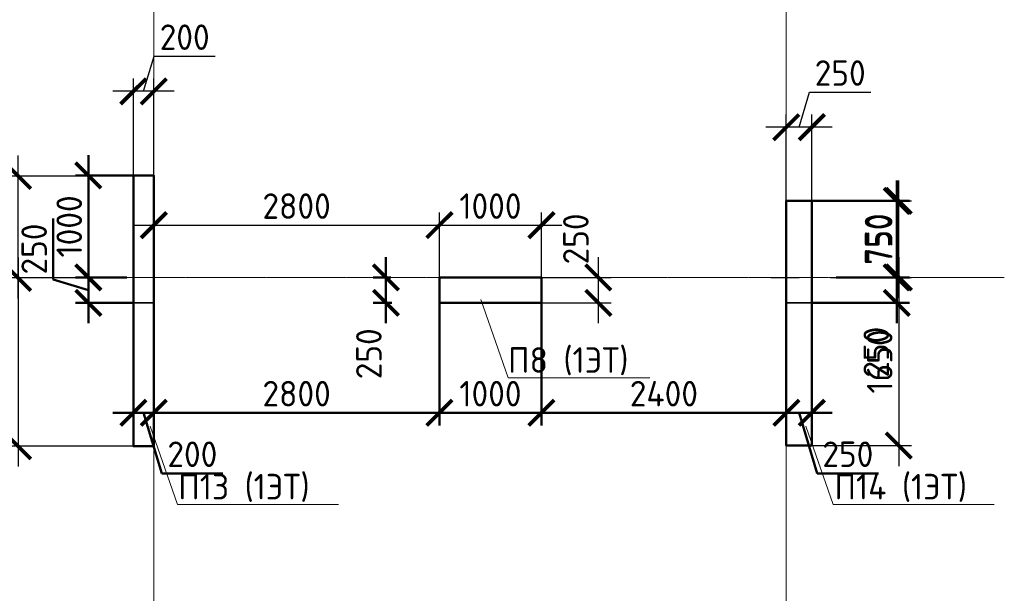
# Model space of a CAD drawing. Header units: millimetres. Extents: x 263826 to 1718326, y -423071 to 70137.
# Tile 168 of 256: x 394630 to 404281, y -80645 to -75018. Entities that reach past the tile are written whole.
import ezdxf
from ezdxf import colors
from ezdxf.entities.mleader import LeaderData, LeaderLine
from ezdxf.math import Vec2, Vec3

# ---------------------------------------------------------------- set-up
doc = ezdxf.new("R2010")
doc.units = ezdxf.units.MM
doc.linetypes.add('______5', pattern=[1100, 800, -100, 100, -100])
doc.linetypes.add('осевая', pattern=[50.8, 31.75, -6.35, 6.35, -6.35])
doc.layers.add('Колонна_ бетон', color=7, linetype='Continuous', lineweight=50, true_color=0xb4b496)
for name, color, linetype, lineweight in [('Конструкции 0.5', 5, 'Continuous', 50), ('Надписи', 200, 'Continuous', 18), ('Оси', 40, '______5', 18), ('подоснова', 151, 'Continuous', 5), ('размер', 1, 'Continuous', 25), ('РАЗМЕРЫ', 1, 'Continuous', 9)]:
    doc.layers.add(name, color=color, linetype=linetype, lineweight=lineweight)
doc.styles.add('GOST-2.304_Type-B', font='GOST_Common.ttf')
doc.dimstyles.new('СПДС', dxfattribs={"dimscale": 100, "dimtxt": 2.5, "dimasz": 2.5, "dimexe": 1.25, "dimexo": 0, "dimtad": 1, "dimdec": 0, "dimtxsty": 'GOST-2.304_Type-B', "dimblk": 'ARCHTICK', "dimcen": 2.5, "dimdle": 2, "dimadec": 0, "dimazin": 2, "dimtfac": 0.75, "dimtdec": 0, "dimtmove": 1, "dimatfit": 3, "dimfxl": 1, "dimtolj": 1, "dimarcsym": 1})

# ---------------------------------------------------------------- blocks, each defined once
blk = doc.blocks.new('_ArchTick')
at = {"color": 0, "linetype": 'ByBlock', "const_width": 0.15}
blk.add_lwpolyline([(-0.5, -0.5), (0.5, 0.5)], dxfattribs=at)
blk = doc.blocks.new('*D3178')
at = {"layer": 'DEFPOINTS', "color": 0, "transparency": 16777216}
for p in [(398744, -77034.3), (395944.3, -77275.3), (398744, -77546.1)]:
    blk.add_point(p, dxfattribs=at)
at = {"layer": 'РАЗМЕРЫ', "color": 0, "lineweight": -2, "transparency": 16777216}
for p, q in [((395944.3, -77275.3), (395944.3, -76909.3)), ((398744, -77546.1), (398744, -76909.3)), ((395744.3, -77034.3), (398944, -77034.3))]:
    blk.add_line(p, q, dxfattribs=at)
at = {"layer": 'РАЗМЕРЫ', "color": 0, "lineweight": -2, "transparency": 16777216, "xscale": 250, "yscale": 250, "zscale": 250, "rotation": 180}
blk.add_blockref('_ArchTick', (395944.3, -77034.3), dxfattribs=at)
at = {"layer": 'РАЗМЕРЫ', "color": 0, "lineweight": -2, "transparency": 16777216, "xscale": 250, "yscale": 250, "zscale": 250}
blk.add_blockref('_ArchTick', (398744, -77034.3), dxfattribs=at)
at = {"layer": 'РАЗМЕРЫ', "color": 0, "lineweight": 0, "transparency": 16777216, "insert": (397344.1, -76846.8), "char_height": 250, "attachment_point": 5, "style": 'GOST-2.304_Type-B'}
blk.add_mtext('\\A1;2800', dxfattribs=at)
blk = doc.blocks.new('*D3179')
at = {"layer": 'DEFPOINTS', "color": 0, "transparency": 16777216}
for p in [(399744.3, -77034.3), (398744, -77227.7), (399744.3, -77546.1)]:
    blk.add_point(p, dxfattribs=at)
at = {"layer": 'РАЗМЕРЫ', "color": 0, "lineweight": -2, "transparency": 16777216}
for p, q in [((398744, -77227.7), (398744, -76909.3)), ((399744.3, -77546.1), (399744.3, -76909.3)), ((398544, -77034.3), (399944.3, -77034.3))]:
    blk.add_line(p, q, dxfattribs=at)
at = {"layer": 'РАЗМЕРЫ', "color": 0, "lineweight": -2, "transparency": 16777216, "xscale": 250, "yscale": 250, "zscale": 250, "rotation": 180}
blk.add_blockref('_ArchTick', (398744, -77034.3), dxfattribs=at)
at = {"layer": 'РАЗМЕРЫ', "color": 0, "lineweight": -2, "transparency": 16777216, "xscale": 250, "yscale": 250, "zscale": 250}
blk.add_blockref('_ArchTick', (399744.3, -77034.3), dxfattribs=at)
at = {"layer": 'РАЗМЕРЫ', "color": 0, "lineweight": 0, "transparency": 16777216, "insert": (399244.1, -76846.8), "char_height": 250, "attachment_point": 5, "style": 'GOST-2.304_Type-B'}
blk.add_mtext('\\A1;1000', dxfattribs=at)
blk = doc.blocks.new('*D3180')
at = {"layer": 'DEFPOINTS', "color": 0, "transparency": 16777216}
for p in [(399665.6, -77546.1), (399665.6, -77796.1), (400301.3, -77796.1)]:
    blk.add_point(p, dxfattribs=at)
at = {"layer": 'РАЗМЕРЫ', "color": 0, "lineweight": -2, "transparency": 16777216}
for p, q in [((400301.3, -77346.1), (400301.3, -77996.1)), ((399665.6, -77546.1), (400426.3, -77546.1)), ((399665.6, -77796.1), (400426.3, -77796.1))]:
    blk.add_line(p, q, dxfattribs=at)
at = {"layer": 'РАЗМЕРЫ', "color": 0, "lineweight": -2, "transparency": 16777216, "xscale": 250, "yscale": 250, "zscale": 250}
for p, rotation in [((400301.3, -77546.1), 90), ((400301.3, -77796.1), 270)]:
    blk.add_blockref('_ArchTick', p, dxfattribs=dict(at, rotation=rotation))
at = {"layer": 'РАЗМЕРЫ', "color": 0, "lineweight": 0, "transparency": 16777216, "insert": (400081.3, -77168.9), "char_height": 250, "attachment_point": 5, "rotation": 90, "style": 'GOST-2.304_Type-B'}
blk.add_mtext('\\A1;250', dxfattribs=at)
blk = doc.blocks.new('*D3061')
at = {"layer": 'DEFPOINTS', "color": 0, "transparency": 16777216}
for p in [(395744.3, -75721.1), (395744.3, -76714.3), (395944.3, -76714.3)]:
    blk.add_point(p, dxfattribs=at)
at = {"layer": 'РАЗМЕРЫ', "color": 0, "lineweight": -2, "transparency": 16777216}
for p, q in [((395844.3, -75721.1), (395947.4, -75377.4)), ((395947.4, -75377.4), (396547.4, -75377.4)), ((395744.3, -76714.3), (395744.3, -75596.1)), ((395944.3, -76714.3), (395944.3, -75596.1)), ((396144.3, -75721.1), (395544.3, -75721.1))]:
    blk.add_line(p, q, dxfattribs=at)
at = {"layer": 'РАЗМЕРЫ', "color": 0, "lineweight": -2, "transparency": 16777216, "xscale": 250, "yscale": 250, "zscale": 250, "rotation": 180}
blk.add_blockref('_ArchTick', (395744.3, -75721.1), dxfattribs=at)
at = {"layer": 'РАЗМЕРЫ', "color": 0, "lineweight": -2, "transparency": 16777216, "xscale": 250, "yscale": 250, "zscale": 250}
blk.add_blockref('_ArchTick', (395944.3, -75721.1), dxfattribs=at)
at = {"layer": 'РАЗМЕРЫ', "color": 0, "lineweight": 0, "transparency": 16777216, "insert": (396247.4, -75189.9), "char_height": 250, "attachment_point": 5, "style": 'GOST-2.304_Type-B'}
blk.add_mtext('\\A1;200', dxfattribs=at)
blk = doc.blocks.new('*D3091')
at = {"layer": 'DEFPOINTS', "color": 0, "transparency": 16777216}
for p in [(394614.6, -76552), (395845.3, -76552), (395370.4, -77552)]:
    blk.add_point(p, dxfattribs=at)
at = {"layer": 'РАЗМЕРЫ', "color": 0, "lineweight": -2, "transparency": 16777216}
for p, q in [((394614.6, -77752), (394614.6, -76352)), ((395845.3, -76552), (394489.6, -76552)), ((395370.4, -77552), (394489.6, -77552))]:
    blk.add_line(p, q, dxfattribs=at)
at = {"layer": 'РАЗМЕРЫ', "color": 0, "lineweight": -2, "transparency": 16777216, "xscale": 250, "yscale": 250, "zscale": 250}
for p, rotation in [((394614.6, -76552), 90), ((394614.6, -77552), 270)]:
    blk.add_blockref('_ArchTick', p, dxfattribs=dict(at, rotation=rotation))
at = {"layer": 'РАЗМЕРЫ', "color": 0, "lineweight": 0, "transparency": 16777216, "insert": (394427.1, -77052), "char_height": 250, "attachment_point": 5, "rotation": 90, "style": 'GOST-2.304_Type-B'}
blk.add_mtext('\\A1;1000', dxfattribs=at)
blk = doc.blocks.new('*D3092')
at = {"layer": 'DEFPOINTS', "color": 0, "transparency": 16777216}
for p in [(395370.4, -77552, 3100), (394614.6, -79201.7), (395744.3, -79201.7, 3100)]:
    blk.add_point(p, dxfattribs=at)
at = {"layer": 'РАЗМЕРЫ', "color": 0, "lineweight": -2, "transparency": 16777216}
for p, q in [((394614.6, -77352), (394614.6, -79401.7)), ((395370.4, -77552), (394489.6, -77552)), ((395744.3, -79201.7), (394489.6, -79201.7))]:
    blk.add_line(p, q, dxfattribs=at)
at = {"layer": 'РАЗМЕРЫ', "color": 0, "lineweight": -2, "transparency": 16777216, "xscale": 250, "yscale": 250, "zscale": 250}
for p, rotation in [((394614.6, -77552), 90), ((394614.6, -79201.7), 270)]:
    blk.add_blockref('_ArchTick', p, dxfattribs=dict(at, rotation=rotation))
at = {"layer": 'РАЗМЕРЫ', "color": 0, "lineweight": 0, "transparency": 16777216, "insert": (394427.1, -78376.9), "char_height": 250, "attachment_point": 5, "rotation": 90, "style": 'GOST-2.304_Type-B'}
blk.add_mtext('\\A1;1650', dxfattribs=at)
blk = doc.blocks.new('*D3220')
at = {"layer": 'DEFPOINTS', "color": 0, "transparency": 16777216}
for p in [(402360.9, -76796.1, 6200), (403247.2, -76796.1), (402577.9, -77546.1, 3100)]:
    blk.add_point(p, dxfattribs=at)
at = {"layer": 'РАЗМЕРЫ', "color": 0, "lineweight": -2, "transparency": 16777216}
for p, q in [((403247.2, -77746.1), (403247.2, -76596.1)), ((402360.9, -76796.1), (403372.2, -76796.1)), ((402577.9, -77546.1), (403372.2, -77546.1))]:
    blk.add_line(p, q, dxfattribs=at)
at = {"layer": 'РАЗМЕРЫ', "color": 0, "lineweight": -2, "transparency": 16777216, "xscale": 250, "yscale": 250, "zscale": 250}
for p, rotation in [((403247.2, -76796.1), 90), ((403247.2, -77546.1), 270)]:
    blk.add_blockref('_ArchTick', p, dxfattribs=dict(at, rotation=rotation))
at = {"layer": 'РАЗМЕРЫ', "color": 0, "lineweight": 0, "transparency": 16777216, "insert": (403059.7, -77171.1), "char_height": 250, "attachment_point": 5, "rotation": 90, "style": 'GOST-2.304_Type-B'}
blk.add_mtext('\\A1;750', dxfattribs=at)
blk = doc.blocks.new('*D3221')
at = {"layer": 'DEFPOINTS', "color": 0, "transparency": 16777216}
for p in [(402616.5, -77546.1, -3100), (402394.3, -79196.1, 3100), (403247.2, -79196.1)]:
    blk.add_point(p, dxfattribs=at)
at = {"layer": 'РАЗМЕРЫ', "color": 0, "lineweight": -2, "transparency": 16777216}
for p, q in [((403247.2, -77346.1), (403247.2, -79396.1)), ((402616.5, -77546.1), (403372.2, -77546.1)), ((402394.3, -79196.1), (403372.2, -79196.1))]:
    blk.add_line(p, q, dxfattribs=at)
at = {"layer": 'РАЗМЕРЫ', "color": 0, "lineweight": -2, "transparency": 16777216, "xscale": 250, "yscale": 250, "zscale": 250}
for p, rotation in [((403247.2, -77546.1), 90), ((403247.2, -79196.1), 270)]:
    blk.add_blockref('_ArchTick', p, dxfattribs=dict(at, rotation=rotation))
at = {"layer": 'РАЗМЕРЫ', "color": 0, "lineweight": 0, "transparency": 16777216, "insert": (403059.7, -78371.1), "char_height": 250, "attachment_point": 5, "rotation": 90, "style": 'GOST-2.304_Type-B'}
blk.add_mtext('\\A1;1650', dxfattribs=at)
blk = doc.blocks.new('*D3230')
at = {"layer": 'DEFPOINTS', "color": 0, "transparency": 16777216}
for p in [(402144.3, -76072.9), (402144.3, -76796.1, 3100), (402394.3, -77033, 3100)]:
    blk.add_point(p, dxfattribs=at)
at = {"layer": 'РАЗМЕРЫ', "color": 0, "lineweight": -2, "transparency": 16777216}
for p, q in [((402269.3, -76072.9), (402372.4, -75729.2)), ((402372.4, -75729.2), (402972.4, -75729.2)), ((402144.3, -76796.1), (402144.3, -75947.9)), ((402394.3, -77033), (402394.3, -75947.9)), ((402594.3, -76072.9), (401944.3, -76072.9))]:
    blk.add_line(p, q, dxfattribs=at)
at = {"layer": 'РАЗМЕРЫ', "color": 0, "lineweight": -2, "transparency": 16777216, "xscale": 250, "yscale": 250, "zscale": 250, "rotation": 180}
blk.add_blockref('_ArchTick', (402144.3, -76072.9), dxfattribs=at)
at = {"layer": 'РАЗМЕРЫ', "color": 0, "lineweight": -2, "transparency": 16777216, "xscale": 250, "yscale": 250, "zscale": 250}
blk.add_blockref('_ArchTick', (402394.3, -76072.9), dxfattribs=at)
at = {"layer": 'РАЗМЕРЫ', "color": 0, "lineweight": 0, "transparency": 16777216, "insert": (402672.4, -75541.7), "char_height": 250, "attachment_point": 5, "style": 'GOST-2.304_Type-B'}
blk.add_mtext('\\A1;250', dxfattribs=at)
blk = doc.blocks.new('_None')
blk = doc.blocks.new('*D3338')
at = {"layer": 'DEFPOINTS', "color": 0, "transparency": 16777216}
for p in [(410548.2, -200830.5), (411141.7, -200830.5), (410310.1, -201080.5, -200)]:
    blk.add_point(p, dxfattribs=at)
at = {"layer": 'РАЗМЕРЫ', "color": 0, "lineweight": -2, "transparency": 16777216}
for p, q in [((411141.7, -201280.5), (411141.7, -200630.5)), ((410548.2, -200830.5), (411266.7, -200830.5)), ((410310.1, -201080.5), (411266.7, -201080.5))]:
    blk.add_line(p, q, dxfattribs=at)
at = {"layer": 'РАЗМЕРЫ', "color": 0, "lineweight": -2, "transparency": 16777216, "xscale": 250, "yscale": 250, "zscale": 250}
for p, rotation in [((411141.7, -200830.5), 90), ((411141.7, -201080.5), 270)]:
    blk.add_blockref('_ArchTick', p, dxfattribs=dict(at, rotation=rotation))
at = {"layer": 'РАЗМЕРЫ', "color": 0, "lineweight": 0, "transparency": 16777216, "insert": (410941.7, -201563.8), "char_height": 250, "attachment_point": 5, "rotation": 90, "style": 'GOST-2.304_Type-B'}
blk.add_mtext('\\A1;250', dxfattribs=at)
blk = doc.blocks.new('*D3340')
at = {"layer": 'DEFPOINTS', "color": 0, "transparency": 16777216}
for p in [(410310, -201080.5, -200), (410060, -202077.6), (410310, -202158.6)]:
    blk.add_point(p, dxfattribs=at)
at = {"layer": 'РАЗМЕРЫ', "color": 0, "lineweight": -2, "transparency": 16777216}
for p, q in [((410310, -201080.5), (410310, -202283.6)), ((410060, -202077.6), (410060, -202283.6)), ((409860, -202158.6), (410510, -202158.6)), ((410185, -202158.6), (410363.1, -202752.4)), ((410363.1, -202752.4), (410963.1, -202752.4))]:
    blk.add_line(p, q, dxfattribs=at)
at = {"layer": 'РАЗМЕРЫ', "color": 0, "lineweight": -2, "transparency": 16777216, "xscale": 250, "yscale": 250, "zscale": 250, "rotation": 180}
blk.add_blockref('_ArchTick', (410060, -202158.6), dxfattribs=at)
at = {"layer": 'РАЗМЕРЫ', "color": 0, "lineweight": -2, "transparency": 16777216, "xscale": 250, "yscale": 250, "zscale": 250}
blk.add_blockref('_ArchTick', (410310, -202158.6), dxfattribs=at)
at = {"layer": 'РАЗМЕРЫ', "color": 0, "lineweight": 0, "transparency": 16777216, "insert": (410663.1, -202564.9), "char_height": 250, "attachment_point": 5, "style": 'GOST-2.304_Type-B'}
blk.add_mtext('\\A1;250', dxfattribs=at)
blk = doc.blocks.new('*D3343')
at = {"layer": 'DEFPOINTS', "color": 0, "transparency": 16777216}
for p in [(406135.7, -200830.5), (406182.2, -200830.5, -200), (406193.3, -201080.5, 160)]:
    blk.add_point(p, dxfattribs=at)
at = {"layer": 'размер', "color": 0, "lineweight": -2, "transparency": 16777216}
for p, q in [((406135.7, -201280.5), (406135.7, -200630.5)), ((406182.2, -200830.5), (406010.7, -200830.5)), ((406193.3, -201080.5), (406010.7, -201080.5))]:
    blk.add_line(p, q, dxfattribs=at)
at = {"layer": 'размер', "color": 0, "lineweight": -2, "transparency": 16777216, "xscale": 250, "yscale": 250, "zscale": 250}
for p, rotation in [((406135.7, -200830.5), 90), ((406135.7, -201080.5), 270)]:
    blk.add_blockref('_ArchTick', p, dxfattribs=dict(at, rotation=rotation))
at = {"layer": 'размер', "color": 0, "transparency": 16777216, "insert": (405968.3, -201579.8), "char_height": 250, "attachment_point": 5, "rotation": 90, "style": 'GOST-2.304_Type-B'}
blk.add_mtext('\\A1;250', dxfattribs=at)
blk = doc.blocks.new('*D3366')
at = {"layer": 'DEFPOINTS', "color": 0, "transparency": 16777216}
for p in [(407660, -201018.2), (410060.1, -201494.3, -200), (410060.1, -202158.6)]:
    blk.add_point(p, dxfattribs=at)
at = {"layer": 'РАЗМЕРЫ', "color": 0, "lineweight": -2, "transparency": 16777216}
for p, q in [((407660, -201018.2), (407660, -202283.6)), ((410060.1, -201494.3), (410060.1, -202283.6)), ((407460, -202158.6), (410260.1, -202158.6))]:
    blk.add_line(p, q, dxfattribs=at)
at = {"layer": 'РАЗМЕРЫ', "color": 0, "lineweight": -2, "transparency": 16777216, "xscale": 250, "yscale": 250, "zscale": 250, "rotation": 180}
blk.add_blockref('_ArchTick', (407660, -202158.6), dxfattribs=at)
at = {"layer": 'РАЗМЕРЫ', "color": 0, "lineweight": -2, "transparency": 16777216, "xscale": 250, "yscale": 250, "zscale": 250}
blk.add_blockref('_ArchTick', (410060.1, -202158.6), dxfattribs=at)
at = {"layer": 'РАЗМЕРЫ', "color": 0, "lineweight": 0, "transparency": 16777216, "insert": (408860, -201971.1), "char_height": 250, "attachment_point": 5, "style": 'GOST-2.304_Type-B'}
blk.add_mtext('\\A1;2400', dxfattribs=at)
blk = doc.blocks.new('*D3346')
at = {"layer": 'DEFPOINTS', "color": 0, "transparency": 16777216}
for p in [(410253.6, -200080.5), (410548.2, -200830.5, -200), (411141.7, -200830.5)]:
    blk.add_point(p, dxfattribs=at)
at = {"layer": 'РАЗМЕРЫ', "color": 0, "lineweight": -2, "transparency": 16777216}
for p, q in [((411141.7, -199880.5), (411141.7, -201030.5)), ((410253.6, -200080.5), (411266.7, -200080.5)), ((410548.2, -200830.5), (411266.7, -200830.5))]:
    blk.add_line(p, q, dxfattribs=at)
at = {"layer": 'РАЗМЕРЫ', "color": 0, "lineweight": -2, "transparency": 16777216, "xscale": 250, "yscale": 250, "zscale": 250}
for p, rotation in [((411141.7, -200080.5), 90), ((411141.7, -200830.5), 270)]:
    blk.add_blockref('_ArchTick', p, dxfattribs=dict(at, rotation=rotation))
at = {"layer": 'РАЗМЕРЫ', "color": 0, "lineweight": 0, "transparency": 16777216, "insert": (410954.2, -200455.5), "char_height": 250, "attachment_point": 5, "rotation": 90, "style": 'GOST-2.304_Type-B'}
blk.add_mtext('\\A1;750', dxfattribs=at)
blk = doc.blocks.new('*D3357')
at = {"layer": 'DEFPOINTS', "color": 0, "transparency": 16777216}
for p in [(406660, -201031.6, -360), (403860.1, -201183.7, -560), (403860.1, -202158.6)]:
    blk.add_point(p, dxfattribs=at)
at = {"layer": 'РАЗМЕРЫ', "color": 0, "lineweight": -2, "transparency": 16777216}
for p, q in [((406660, -201031.6), (406660, -202283.6)), ((403860.1, -201183.7), (403860.1, -202283.6)), ((406860, -202158.6), (403660.1, -202158.6))]:
    blk.add_line(p, q, dxfattribs=at)
at = {"layer": 'РАЗМЕРЫ', "color": 0, "lineweight": -2, "transparency": 16777216, "xscale": 250, "yscale": 250, "zscale": 250, "rotation": 180}
blk.add_blockref('_ArchTick', (403860.1, -202158.6), dxfattribs=at)
at = {"layer": 'РАЗМЕРЫ', "color": 0, "lineweight": -2, "transparency": 16777216, "xscale": 250, "yscale": 250, "zscale": 250}
blk.add_blockref('_ArchTick', (406660, -202158.6), dxfattribs=at)
at = {"layer": 'РАЗМЕРЫ', "color": 0, "lineweight": 0, "transparency": 16777216, "insert": (405260, -201971.1), "char_height": 250, "attachment_point": 5, "style": 'GOST-2.304_Type-B'}
blk.add_mtext('\\A1;2800', dxfattribs=at)
blk = doc.blocks.new('*D3400')
at = {"layer": 'DEFPOINTS', "color": 0, "transparency": 16777216}
for p in [(403660.3, -201080.5, -560), (403860.1, -201183.7, -560), (403660.3, -202158.6)]:
    blk.add_point(p, dxfattribs=at)
at = {"layer": 'РАЗМЕРЫ', "color": 0, "lineweight": -2, "transparency": 16777216}
for p, q in [((403660.3, -201080.5), (403660.3, -202283.6)), ((403860.1, -201183.7), (403860.1, -202283.6)), ((404060.1, -202158.6), (403460.3, -202158.6)), ((403760.2, -202158.6), (403938.3, -202752.4)), ((403938.3, -202752.4), (404538.3, -202752.4))]:
    blk.add_line(p, q, dxfattribs=at)
at = {"layer": 'РАЗМЕРЫ', "color": 0, "lineweight": -2, "transparency": 16777216, "xscale": 250, "yscale": 250, "zscale": 250, "rotation": 180}
blk.add_blockref('_ArchTick', (403660.3, -202158.6), dxfattribs=at)
at = {"layer": 'РАЗМЕРЫ', "color": 0, "lineweight": -2, "transparency": 16777216, "xscale": 250, "yscale": 250, "zscale": 250}
blk.add_blockref('_ArchTick', (403860.1, -202158.6), dxfattribs=at)
at = {"layer": 'РАЗМЕРЫ', "color": 0, "lineweight": 0, "transparency": 16777216, "insert": (404238.3, -202564.9), "char_height": 250, "attachment_point": 5, "style": 'GOST-2.304_Type-B'}
blk.add_mtext('\\A1;200', dxfattribs=at)
blk = doc.blocks.new('*D3401')
at = {"layer": 'DEFPOINTS', "color": 0, "transparency": 16777216}
for p in [(403760.2, -199830.5, -560), (403218.9, -200830.5), (403596.3, -200830.5, -560)]:
    blk.add_point(p, dxfattribs=at)
at = {"layer": 'РАЗМЕРЫ', "color": 0, "lineweight": -2, "transparency": 16777216}
for p, q in [((403218.9, -199630.5), (403218.9, -201030.5)), ((403760.2, -199830.5), (403093.9, -199830.5)), ((403596.3, -200830.5), (403093.9, -200830.5))]:
    blk.add_line(p, q, dxfattribs=at)
at = {"layer": 'РАЗМЕРЫ', "color": 0, "lineweight": -2, "transparency": 16777216, "xscale": 250, "yscale": 250, "zscale": 250}
for p, rotation in [((403218.9, -199830.5), 90), ((403218.9, -200830.5), 270)]:
    blk.add_blockref('_ArchTick', p, dxfattribs=dict(at, rotation=rotation))
at = {"layer": 'РАЗМЕРЫ', "color": 0, "lineweight": 0, "transparency": 16777216, "insert": (403031.4, -200330.5), "char_height": 250, "attachment_point": 5, "rotation": 90, "style": 'GOST-2.304_Type-B'}
blk.add_mtext('\\A1;1000', dxfattribs=at)
blk = doc.blocks.new('*D3358')
at = {"layer": 'DEFPOINTS', "color": 0, "transparency": 16777216}
for p in [(403596.3, -200830.5, -560), (403218.9, -201080.5), (403660.3, -201080.5)]:
    blk.add_point(p, dxfattribs=at)
at = {"layer": 'РАЗМЕРЫ', "color": 0, "lineweight": -2, "transparency": 16777216}
for p, q in [((402875.2, -200852.3), (402875.2, -200252.3)), ((403218.9, -200630.5), (403218.9, -201280.5)), ((403596.3, -200830.5), (403093.9, -200830.5)), ((403218.9, -200955.5), (402875.2, -200852.3)), ((403660.3, -201080.5), (403093.9, -201080.5))]:
    blk.add_line(p, q, dxfattribs=at)
at = {"layer": 'РАЗМЕРЫ', "color": 0, "lineweight": -2, "transparency": 16777216, "xscale": 250, "yscale": 250, "zscale": 250}
for p, rotation in [((403218.9, -200830.5), 90), ((403218.9, -201080.5), 270)]:
    blk.add_blockref('_ArchTick', p, dxfattribs=dict(at, rotation=rotation))
at = {"layer": 'РАЗМЕРЫ', "color": 0, "lineweight": 0, "transparency": 16777216, "insert": (402687.7, -200552.3), "char_height": 250, "attachment_point": 5, "rotation": 90, "style": 'GOST-2.304_Type-B'}
blk.add_mtext('\\A1;250', dxfattribs=at)
blk = doc.blocks.new('*D3404')
at = {"layer": 'DEFPOINTS', "color": 0, "transparency": 16777216}
for p in [(407660, -201018.2, -360), (406660, -201796.2), (406660, -202158.6)]:
    blk.add_point(p, dxfattribs=at)
at = {"layer": 'РАЗМЕРЫ', "color": 0, "lineweight": -2, "transparency": 16777216}
for p, q in [((407660, -201018.2), (407660, -202283.6)), ((406660, -201796.2), (406660, -202283.6)), ((407860, -202158.6), (406460, -202158.6))]:
    blk.add_line(p, q, dxfattribs=at)
at = {"layer": 'РАЗМЕРЫ', "color": 0, "lineweight": -2, "transparency": 16777216, "xscale": 250, "yscale": 250, "zscale": 250, "rotation": 180}
blk.add_blockref('_ArchTick', (406660, -202158.6), dxfattribs=at)
at = {"layer": 'РАЗМЕРЫ', "color": 0, "lineweight": -2, "transparency": 16777216, "xscale": 250, "yscale": 250, "zscale": 250}
blk.add_blockref('_ArchTick', (407660, -202158.6), dxfattribs=at)
at = {"layer": 'РАЗМЕРЫ', "color": 0, "lineweight": 0, "transparency": 16777216, "insert": (407160, -201971.1), "char_height": 250, "attachment_point": 5, "style": 'GOST-2.304_Type-B'}
blk.add_mtext('\\A1;1000', dxfattribs=at)
blk = doc.blocks.new('оси2')
at = {"layer": 'Оси', "color": 16, "linetype": 'осевая', "lineweight": 0, "ltscale": 0.5, "transparency": 33554687}
for p, q in [((1024245.5, 5465.4), (1024245.5, -20739.3)), ((1030445.5, 5465.4), (1030445.5, -20739.3)), ((979200, -14692.9), (1032582.1, -14692.9))]:
    blk.add_line(p, q, dxfattribs=at)
blk = doc.blocks.new('51151')
at = {"layer": 'Колонна_ бетон', "color": 180, "linetype": 'Continuous', "lineweight": 35, "transparency": 33554687}
blk.add_lwpolyline([(403660.3, -199830.5), (403860.1, -199830.5), (403860.1, -201080.5), (403660.3, -201080.5)], close=True, dxfattribs=at)
at = {"layer": 'Колонна_ бетон', "color": 180, "linetype": 'Continuous', "lineweight": 35, "transparency": 33554687, "elevation": 200}
for points in [[(410060, -200080.5), (410310, -200080.5), (410310, -201080.5), (410060, -201080.5)], [(406660, -200830.5), (407660, -200830.5), (407660, -201080.5), (406660, -201080.5)]]:
    blk.add_lwpolyline(points, close=True, dxfattribs=at)
at = {"layer": 'РАЗМЕРЫ'}
blk.add_blockref('оси2', (-620385.4, -186137.6, -560), dxfattribs=at)
at = {"layer": 'размер', "color": 146}
dim = blk.add_linear_dim(base=(406135.7, -200830.5, 200), p1=(406193.3, -201080.5, 360), p2=(406182.2, -200830.5), angle=90, dimstyle='СПДС', dxfattribs=at)
dim.commit()
dim.dimension.update_dxf_attribs({"geometry": '*D3343', "text_midpoint": (406155.8, -201579.8, 200), "dimtype": 128})
at = {"layer": 'РАЗМЕРЫ', "color": 146, "lineweight": 0}
for base, p1, p2, picture, middle in [((403218.9, -200830.5, 560), (403760.2, -199830.5), (403596.3, -200830.5), '*D3401', (403031.4, -200330.5, 560)), ((411141.7, -200830.5, 200), (410253.6, -200080.5, 200), (410548.2, -200830.5), '*D3346', (410954.2, -200455.5, 200)), ((403218.9, -201080.5, 560), (403596.3, -200830.5), (403660.3, -201080.5, 560), '*D3358', (402687.7, -200789.8, 560))]:
    dim = blk.add_linear_dim(base=base, p1=p1, p2=p2, angle=90, dimstyle='СПДС', dxfattribs=at)
    dim.commit()
    dim.dimension.update_dxf_attribs({"geometry": picture, "text_midpoint": middle})
dim = blk.add_linear_dim(base=(411141.7, -200830.5, 560), p1=(410310.1, -201080.5, 360), p2=(410548.2, -200830.5, 560), angle=90, dimstyle='СПДС', dxfattribs=at)
dim.commit()
dim.dimension.update_dxf_attribs({"geometry": '*D3338', "text_midpoint": (411129.2, -201563.8, 560), "dimtype": 128})
for base, p1, p2, picture, middle in [((406660, -202158.6, 560), (407660, -201018.2, 200), (406660, -201796.2, 560), '*D3404', (407160, -201971.1, 560)), ((410060.1, -202158.6, 200), (407660, -201018.2, 200), (410060.1, -201494.3), '*D3366', (408860, -201971.1, 200)), ((403660.3, -202158.6, 560), (403860.1, -201183.7), (403660.3, -201080.5), '*D3400', (404000.8, -202564.9, 560)), ((403860.1, -202158.6, 560), (406660, -201031.6, 200), (403860.1, -201183.7), '*D3357', (405260, -201971.1, 560)), ((410310, -202158.6, 560), (410060, -202077.6, 560), (410310, -201080.5, 360), '*D3340', (410425.6, -202564.9, 560))]:
    dim = blk.add_linear_dim(base=base, p1=p1, p2=p2, dimstyle='СПДС', dxfattribs=at)
    dim.commit()
    dim.dimension.update_dxf_attribs({"geometry": picture, "text_midpoint": middle})
at = {"layer": 'Надписи', "color": 0, "ltscale": 0.3}
ml = blk.add_multileader_mtext('Standard', dxfattribs=at)
ml.set_content('{\\C256;П5 }(2-5ЭТ)', color=4, style='GOST-2.304_Type-B')
ml.set_leader_properties(color=256, linetype='ByLayer', lineweight=15)
ml.set_arrow_properties(name='NONE')
ml.build(insert=Vec2(0, 0))
ml.multileader.update_dxf_attribs({"text_left_attachment_type": 6, "text_right_attachment_type": 6, "dogleg_length": 0.1, "arrow_head_size": 18})
ctx = ml.context
ctx.base_point, ctx.char_height, ctx.arrow_head_size, ctx.landing_gap_size, ctx.plane_origin = Vec3(405632.3, -200195, 560), 250, 18, 20, Vec3(403721.5, -200977.7, 560)
ctx.left_attachment, ctx.right_attachment, ctx.text_align_type = 6, 6, 1
notes = []
notes.append((ctx, [(0, (1, 1, 0), (407208, -200195, 560), (-1, 0), 0.1, [(2, [(407306.7, -200992.5, 560), (407306.7, -200992.5, 560), (407306.7, -200992.5, 560)], 0, [])])]))
ctx.mtext.insert, ctx.mtext.alignment, ctx.mtext.flow_direction = Vec3(406420.1, -199895, 560), 2, 5
ml = blk.add_multileader_mtext('Standard', dxfattribs=at)
ml.set_content('{\\C256;П5 }(2-5ЭТ)', color=4, style='GOST-2.304_Type-B')
ml.set_leader_properties(color=256, linetype='ByLayer', lineweight=15)
ml.set_arrow_properties(name='NONE')
ml.build(insert=Vec2(0, 0))
ml.multileader.update_dxf_attribs({"text_left_attachment_type": 6, "text_right_attachment_type": 6, "dogleg_length": 0.1, "arrow_head_size": 18})
ctx = ml.context
ctx.base_point, ctx.char_height, ctx.arrow_head_size, ctx.landing_gap_size, ctx.plane_origin = Vec3(408015.7, -200195, 200), 250, 18, 20, Vec3(406699.8, -200632.7, 200)
ctx.left_attachment, ctx.right_attachment, ctx.text_align_type = 6, 6, 1
notes.append((ctx, [(0, (1, 1, 0), (409591.4, -200195, 200), (-1, 0), 0.1, [(2, [(410060, -200580.5, 200), (410060, -200580.5, 200), (410060, -200580.5, 200)], 0, [])])]))
ctx.mtext.insert, ctx.mtext.alignment, ctx.mtext.flow_direction = Vec3(408803.5, -199895, 200), 2, 5
at = {"layer": 'Надписи', "color": 4, "ltscale": 0.3}
ml = blk.add_multileader_mtext('Standard', dxfattribs=at)
ml.set_content('П2 (2-5ЭТ)', color=4, style='GOST-2.304_Type-B')
ml.set_leader_properties(color=256, linetype='ByLayer', lineweight=15)
ml.set_arrow_properties(name='NONE')
ml.build(insert=Vec2(0, 0))
ml.multileader.update_dxf_attribs({"text_left_attachment_type": 6, "text_right_attachment_type": 6, "dogleg_length": 0.1, "arrow_head_size": 18})
ctx = ml.context
ctx.base_point, ctx.char_height, ctx.arrow_head_size, ctx.landing_gap_size, ctx.plane_origin = Vec3(404034.8, -200729.9), 250, 18, 20, Vec3(400023.1, -200142.6)
ctx.left_attachment, ctx.right_attachment, ctx.text_align_type = 6, 6, 1
notes.append((ctx, [(1, (1, 1, 0), (404034.7, -200729.9), (1, 0), 0.1, [(2, [(403860.1, -200157.4), (403860.1, -200157.4), (403860.1, -200157.4)], 0, [])])]))
ctx.mtext.insert, ctx.mtext.alignment, ctx.mtext.flow_direction = Vec3(404822.6, -200429.9), 2, 5
for ctx, leaders in notes:
    for number, flags, end, landing, length, lines in leaders:
        leader = LeaderData()
        leader.index, (leader.has_last_leader_line, leader.has_dogleg_vector, leader.attachment_direction) = number, flags
        leader.last_leader_point, leader.dogleg_vector, leader.dogleg_length = Vec3(end), Vec3(landing), length
        for number, points, colour, breaks in lines:
            line = LeaderLine()
            line.index, line.vertices, line.color, line.breaks = number, Vec3.list(points), colors.encode_raw_color(colour), breaks
            leader.lines.append(line)
        ctx.leaders.append(leader)

msp = doc.modelspace()

# ---------------------------------------------------------------- linework, layer by layer
at = {"color": 1}
for p, q in [((402144.35801, -77363.69936, -1119.99999), (402144.35801, -77796.10567, -360)), ((401990.96909, -77546.10567, -1119.99999), (402270.45969, -77546.10567, -1119.99999)), ((402144.25483, -78828.59134), (402144.25104, -78935.15532, -360)), ((402072.85591, -78874.28438), (402197.36788, -78874.28438))]:
    msp.add_line(p, q, dxfattribs=at)
at = {"layer": 'Конструкции 0.5', "color": 30, "true_color": 0xf26722}
for p, q in [((399744.25126, -77546.10567, -360), (398743.9904, -77546.10567, -360)), ((398743.9904, -77546.10567, -360), (398743.9904, -77796.10567, -360)), ((399744.25126, -77796.10567, -360), (399744.25126, -77546.10567, -360)), ((398743.9904, -77796.10567, -360), (399744.25126, -77796.10567, -360))]:
    msp.add_line(p, q, dxfattribs=at)
for points, elevation in [([(395944.34672, -79201.69874), (395744.25096, -79201.69874), (395744.25096, -76546.10586), (395944.34672, -76546.10586)], -360), ([(402144.251, -76796.1055), (402394.251, -76796.1055), (402394.25104, -79196.10567), (402144.25104, -79196.10567)], -360), ([(402144.25104, -76796.1055), (402394.25096, -76796.1055), (402394.25096, -79196.10567), (402144.25104, -79196.10567)], 2740)]:
    msp.add_lwpolyline(points, close=True, dxfattribs=dict(at, elevation=elevation))

# ---------------------------------------------------------------- block references
at = {"layer": 'Конструкции 0.5', "color": 4}
msp.add_blockref('51151', (-7915.73855, 123284.35732, -559.99999), dxfattribs=at)

# ---------------------------------------------------------------- dimensions: what is measured, and where the dimension line sits
at = {"layer": 'РАЗМЕРЫ', "color": 30, "lineweight": 0, "true_color": 0xf26722}
for base, p1, p2, picture, middle in [((395744.25096, -75721.10408, -360), (395944.34672, -76714.32951, -360), (395744.25096, -76714.32951, -360), '*D3061', (396009.92384, -75189.85408, -360)), ((402144.251, -76072.91114, -3460), (402394.25101, -77032.99992, -360), (402144.251, -76796.1055, -360), '*D3230', (402434.87601, -75541.66114, -3460)), ((398743.9904, -77034.28289, -360), (395944.25096, -77275.34953, -360), (398743.9904, -77546.10567, -360), '*D3178', (397344.12068, -76846.78289, -360)), ((399744.25126, -77034.28289, -360), (398743.9904, -77227.69428, -360), (399744.25126, -77546.10567, -360), '*D3179', (399244.12083, -76846.78289, -360))]:
    dim = msp.add_linear_dim(base=base, p1=p1, p2=p2, dimstyle='СПДС', dxfattribs=at)
    dim.commit()
    dim.dimension.update_dxf_attribs({"geometry": picture, "text_midpoint": middle})
for base, p1, p2, picture, middle in [((394614.60522, -76552.01366, -360), (395370.3769, -77552.01345, -360), (395845.34868, -76552.01366, -360), '*D3091', (394427.10522, -77052.01355, -360)), ((403247.15874, -76796.1055, -3460), (402577.91907, -77546.10567, -360), (402360.90299, -76796.1055, 2740), '*D3220', (403059.65874, -77171.10558, -3460)), ((394614.60522, -79201.69874, -3460), (395370.3769, -77552.01345, -360), (395744.29884, -79201.69874, -360), '*D3092', (394427.10522, -78376.85609, -3460)), ((403247.15874, -79196.10567, -360), (402616.50687, -77546.10567, -3460), (402394.25096, -79196.10567, 2740), '*D3221', (403059.65874, -78371.10567, -360))]:
    dim = msp.add_linear_dim(base=base, p1=p1, p2=p2, angle=90, dimstyle='СПДС', dxfattribs=at)
    dim.commit()
    dim.dimension.update_dxf_attribs({"geometry": picture, "text_midpoint": middle})
dim = msp.add_linear_dim(base=(400301.34525, -77796.10567, -360), p1=(399665.55386, -77546.10567, -360), p2=(399665.55386, -77796.10567, -360), angle=90, dimstyle='СПДС', dxfattribs=at)
dim.commit()
dim.dimension.update_dxf_attribs({"geometry": '*D3180', "text_midpoint": (400268.79864, -77168.93018, -360), "dimtype": 160})

# ---------------------------------------------------------------- leaders
at = {"layer": 'подоснова', "color": 30, "ltscale": 0.3, "true_color": 0xf26722}
ml = msp.add_multileader_mtext('Standard', dxfattribs=at)
ml.set_content('П8 (1ЭТ)', color=5, style='GOST-2.304_Type-B')
ml.set_leader_properties(color=256, linetype='ByLayer', lineweight=15)
ml.set_arrow_properties(name='NONE')
ml.build(insert=Vec2(0, 0))
ml.multileader.update_dxf_attribs({"text_left_attachment_type": 6, "text_right_attachment_type": 6, "dogleg_length": 0.1, "arrow_head_size": 18})
ctx = ml.context
ctx.base_point, ctx.char_height, ctx.arrow_head_size, ctx.landing_gap_size, ctx.plane_origin = Vec3(399419.04917, -78531.52039, 2380.00001), 250, 18, 20, Vec3(391813.62703, -76103.94248, 2380.00001)
ctx.left_attachment, ctx.right_attachment, ctx.text_align_type = 6, 6, 1
notes = []
notes.append((ctx, [(0, (1, 1, 0), (399418.94917, -78531.52039, 2380.00001), (1, 0), 0.1, [(0, [(399151.31979, -77761.88493, 2380.00001)], 0, [])])]))
ctx.mtext.insert, ctx.mtext.alignment, ctx.mtext.flow_direction = Vec3(400006.8522, -78231.52039, 2380.00001), 2, 5
ml = msp.add_multileader_mtext('Standard', dxfattribs=at)
ml.set_content('П13 (1ЭТ)', color=5, style='GOST-2.304_Type-B')
ml.set_leader_properties(color=256, linetype='ByLayer', lineweight=15)
ml.set_arrow_properties(name='NONE')
ml.build(insert=Vec2(0, 0))
ml.multileader.update_dxf_attribs({"text_left_attachment_type": 6, "text_right_attachment_type": 6, "dogleg_length": 0.1, "arrow_head_size": 18})
ctx = ml.context
ctx.base_point, ctx.char_height, ctx.arrow_head_size, ctx.landing_gap_size, ctx.plane_origin = Vec3(396177.68851, -79773.65975, 2380.00001), 250, 18, 20, Vec3(388572.26637, -77346.08185, 2380.00001)
ctx.left_attachment, ctx.right_attachment, ctx.text_align_type = 6, 6, 1
notes.append((ctx, [(0, (1, 1, 0), (396177.58851, -79773.65975, 2380.00001), (1, 0), 0.1, [(0, [(395909.95913, -79004.02429, 2380.00001)], 0, [])])]))
ctx.mtext.insert, ctx.mtext.alignment, ctx.mtext.flow_direction = Vec3(396827.99154, -79473.65975, 2380.00001), 2, 5
ml = msp.add_multileader_mtext('Standard', dxfattribs=at)
ml.set_content('П14 (1ЭТ)', color=5, style='GOST-2.304_Type-B')
ml.set_leader_properties(color=256, linetype='ByLayer', lineweight=15)
ml.set_arrow_properties(name='NONE')
ml.build(insert=Vec2(0, 0))
ml.multileader.update_dxf_attribs({"text_left_attachment_type": 6, "text_right_attachment_type": 6, "dogleg_length": 0.1, "arrow_head_size": 18})
ctx = ml.context
ctx.base_point, ctx.char_height, ctx.arrow_head_size, ctx.landing_gap_size, ctx.plane_origin = Vec3(402602.59283, -79773.65894, -719.99999), 250, 18, 20, Vec3(394997.17069, -77346.08104, -719.99999)
ctx.left_attachment, ctx.right_attachment, ctx.text_align_type = 6, 6, 1
notes.append((ctx, [(0, (1, 1, 0), (402602.49283, -79773.65894, -719.99999), (1, 0), 0.1, [(0, [(402334.86345, -79004.02348, -719.99999)], 0, [])])]))
ctx.mtext.insert, ctx.mtext.alignment, ctx.mtext.flow_direction = Vec3(403265.39586, -79473.65894, -719.99999), 2, 5
for ctx, leaders in notes:
    for number, flags, end, landing, length, lines in leaders:
        leader = LeaderData()
        leader.index, (leader.has_last_leader_line, leader.has_dogleg_vector, leader.attachment_direction) = number, flags
        leader.last_leader_point, leader.dogleg_vector, leader.dogleg_length = Vec3(end), Vec3(landing), length
        for number, points, colour, breaks in lines:
            line = LeaderLine()
            line.index, line.vertices, line.color, line.breaks = number, Vec3.list(points), colors.encode_raw_color(colour), breaks
            leader.lines.append(line)
        ctx.leaders.append(leader)

doc.saveas('drawing.dxf')
